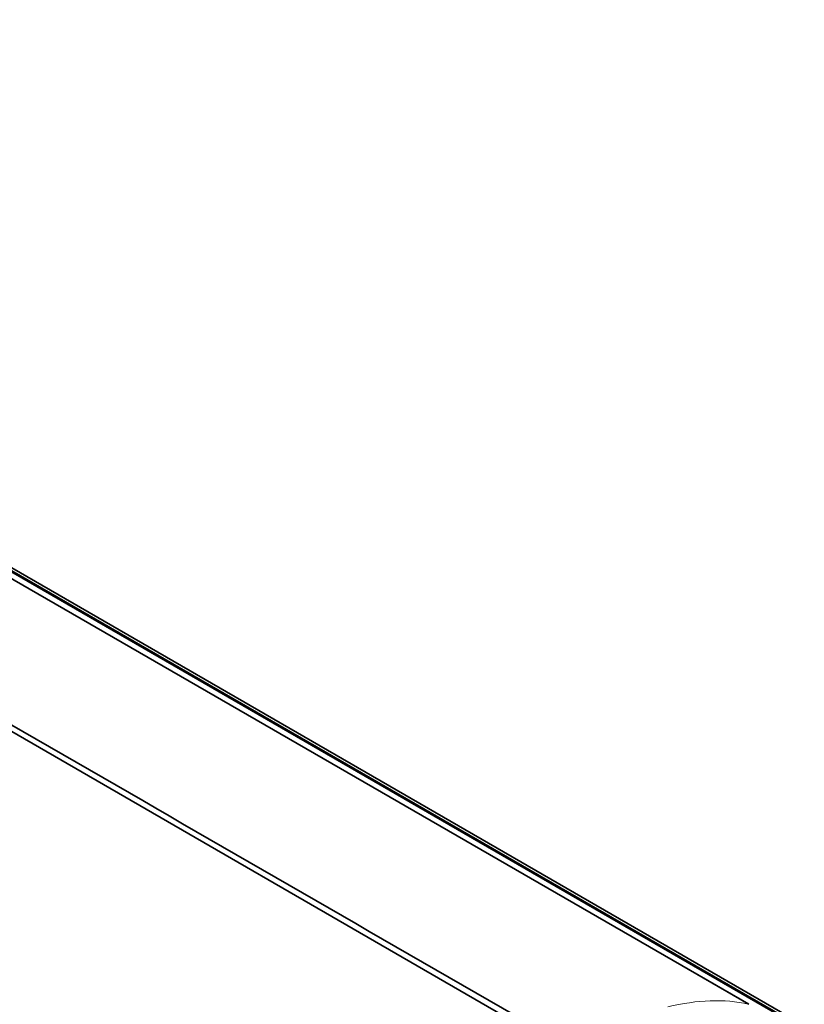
# Model space of a CAD drawing. Header units: millimetres. Extents: x 5 to 415, y 5 to 292.
# Tile 196 of 197: x 380 to 394, y 252 to 270. Entities that reach past the tile are written whole.
import ezdxf

# ---------------------------------------------------------------- set-up
doc = ezdxf.new("R2010")
doc.units = ezdxf.units.MM
doc.layers.add('Sichtbar (ISO)', color=7, linetype='Continuous', lineweight=35)
doc.layers.add('Sichtbar schmal (ISO)', color=7, linetype='Continuous', lineweight=18)

msp = doc.modelspace()

# ---------------------------------------------------------------- linework, layer by layer
at = {"layer": 'Sichtbar (ISO)'}
for p, q in [((362.73151285, 269.77106746), (393.73107188, 251.87346372)), ((363.01739542, 269.65911624), (394.01694045, 251.76152057)), ((377.50975955, 261.09596041), (393.00767204, 252.14802451)), ((374.13306965, 260.26576299), (389.6328033, 251.31693216))]:
    msp.add_line(p, q, dxfattribs=at)
msp.add_open_spline([(358.73955394, 269.27360182), (363.90608068, 266.29069609), (369.07263283, 263.30780493), (379.40573712, 257.3420226), (384.57228926, 254.35913143), (389.73884141, 251.37624027)], degree=3, knots=[-8.7679091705, -8.7679091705, -8.7679091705, -8.7679091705, -4.3839586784, -4.3839586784, -0.0000081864, -0.0000081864, -0.0000081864, -0.0000081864], dxfattribs=at)
at = {"layer": 'Sichtbar schmal (ISO)'}
for p, q in [((361.99990566, 270.04740838), (392.99910166, 252.15001422)), ((393.68354206, 251.86988304), (362.6839806, 269.7674896))]:
    msp.add_line(p, q, dxfattribs=at)
msp.add_ellipse((390.47884476, 246.52677898), major_axis=(3.11302276, 5.39191358), ratio=0.5773502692, start_param=0.1729625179, end_param=0.1758002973, dxfattribs=at)
msp.add_open_spline([(391.53431572, 252.10202774), (392.07225717, 252.22879629), (392.56683227, 252.24891402), (392.99936217, 252.14986381)], degree=3, dxfattribs=at)

doc.saveas('drawing.dxf')
